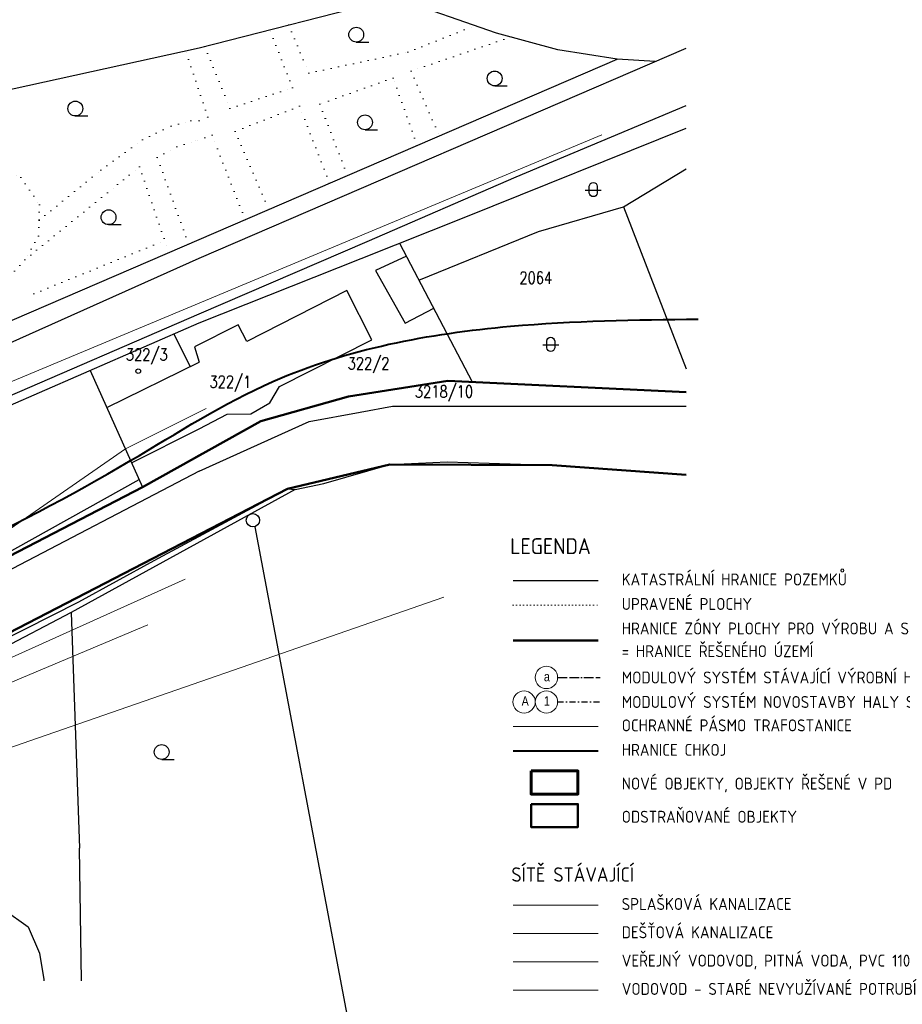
# Model space of a CAD drawing. Header units: millimetres. Extents: x 657207 to 1144608, y -1280639 to -942128.
# Tile 11 of 17: x 973810 to 1084436, y -1175353 to -1051871. Entities that reach past the tile are written whole.
import ezdxf
from ezdxf.enums import TextEntityAlignment as Align

# ---------------------------------------------------------------- set-up
doc = ezdxf.new("R2010")
doc.units = ezdxf.units.MM
for name, pattern in [('ACAD_ISO11W100', [33, 12, -3, 12, -3, 0, -3]), ('DASHDOT', [0.5, 0.25, -0.125, 0, -0.125]), ('DOT2', [0.875, 0.125, -0.75]), ('Tečkovaná', [4.7625, 0, -4.7625])]:
    doc.linetypes.add(name, pattern=pattern)
for name, color, linetype, lineweight in [('CKBE0_12Y', 3, 'Continuous', 15), ('hranice', 3, 'Continuous', 20), ('IN_C_OSA', 6, 'DASHDOT', 18), ('IN_C_TENKA', 7, 'Continuous', 18), ('IN_NS_TLUSTA', 1, 'Continuous', 60), ('OstElektroNNnadz', 232, '_EL_VEDENI_NN_NADZ', 13), ('OstKanDest', 32, '626B', 13), ('OstKanSplask', 34, 'KANALIZACE_SPLASKOVA_PODZ', 13), ('OstPlynNtl', 30, '633B', 13), ('OstVodPitna', 150, '616B', 13), ('sítě nové', 4, 'Continuous', 35)]:
    doc.layers.add(name, color=color, linetype=linetype, lineweight=lineweight)
for name, color, linetype in [('IN_BP_BOURACI PRACE', 40, 'Continuous'), ('IN_MODUL_SYSTEM', 7, 'DASHDOT'), ('KATASTR', 251, 'Continuous'), ('OPLOCENÍ', 240, '212R')]:
    doc.layers.add(name, color=color, linetype=linetype)
doc.styles.add('ARIEL-CE', font='arial.ttf', dxfattribs={"width": 0.8})
doc.styles.add('iso', font='isocp.shx')
doc.styles.add('Koty', font='romand.shx', dxfattribs={"width": 0.8})
doc.linetypes.add('212R', pattern='A,10,[119,stn.shx,S=0.05,R=0,X=0,Y=0],0.0001', length=10.0001)
doc.linetypes.add('616B', pattern='A,5,-2,5,-5.5,[145,stn.shx,S=0.1,R=0,X=0,Y=0],-5.5,5,-2', length=30)
doc.linetypes.add('626B', pattern='A,5,-2,5,-5.5,[150,stn.shx,S=0.1,R=0,X=0,Y=0],-5.5,5,-2', length=30)
doc.linetypes.add('633B', pattern='A,5,-2,5,-5.5,[155,stn.shx,S=0.1,R=0,X=0,Y=0],-5.5,5,-2', length=30)
doc.linetypes.add('_EL_VEDENI_NN_NADZ', pattern='A,10,-15,[109,cadkon.shx,S=5,R=0,X=0,Y=0],-50,10,-10', length=95)
doc.linetypes.add('HRANICE1', pattern='A,6.35,-2.54,[133,ltypeshp.shx,S=2.54,R=0,X=-2.54,Y=0],-2.54,25.4', length=36.83)
doc.linetypes.add('KANALIZACE_DESTOVA_PODZ', pattern='A,35,-15,[102,cadkon.shx,S=5,R=0,X=0,Y=5],-5,[106,cadkon.shx,S=5,R=0,X=10,Y=0],30,-15', length=100)
doc.linetypes.add('KANALIZACE_SPLASKOVA_PODZ', pattern='A,35,-15,[102,cadkon.shx,S=5,R=0,X=0,Y=5],-5,[102,cadkon.shx,S=5,R=0,X=20,Y=5],30,-15', length=100)
doc.linetypes.add('OCH_PASMO_PRUM_ZAVODU', pattern='A,17.5,[134,cadkon.shx,S=5,R=0,X=0,Y=-5],17.5,-10,0,-10', length=55)
doc.linetypes.add('PLYN_POTRUBI_ST_PODZ', pattern='A,35,-15,[113,cadkon.shx,S=5,R=0,X=0,Y=0],-50', length=100)
doc.linetypes.add('VODOVOD_NADZ', pattern='A,10,-15,[119,cadkon.shx,S=1.25,R=0,X=0,Y=0],-50,10,-10', length=95)

msp = doc.modelspace()

# ---------------------------------------------------------------- linework, layer by layer
at = {"layer": 'hranice', "linetype": 'OCH_PASMO_PRUM_ZAVODU', "lineweight": 40, "ltscale": 100}
msp.add_line((1035660.9, -1143582.9), (1046300.9, -1143582.9), dxfattribs=at)
msp.add_spline([(775149.2, -1258898.6), (781910.2, -1250492.5), (784017, -1235686.6), (787323.3, -1220431.8), (793572.1, -1210466.6), (798895.4, -1196946.1), (822522.8, -1168774.6), (872842.7, -1148633.2), (891645.7, -1145653.8), (940184.8, -1130135.9), (987716.3, -1107160.6), (1005542.4, -1097245.3), (1035338, -1090317.6), (1058861.8, -1089414.3)], degree=3, dxfattribs=at)
at = {"layer": 'IN_BP_BOURACI PRACE', "lineweight": 50}
msp.add_lwpolyline([(1037909.3, -1150242.6), (1043775.9, -1150242.6), (1043775.9, -1153137.2), (1037909.3, -1153137.2)], close=True, dxfattribs=at)
at = {"layer": 'IN_C_OSA', "color": 4, "linetype": 'Continuous'}
for centre in [(1039828.4, -1134363.3), (1037028.4, -1137436.5), (1039828.4, -1137436.5)]:
    msp.add_circle(centre, 1400, dxfattribs=at)
at = {"layer": 'IN_C_TENKA', "color": 3, "linetype": 'DOT2', "lineweight": 20, "ltscale": 500}
msp.add_line((1035660.9, -1125286.2), (1046300.9, -1125286.2), dxfattribs=at)
at = {"layer": 'IN_C_TENKA', "color": 165, "lineweight": 50}
msp.add_line((1035660.9, -1129719.1), (1046300.9, -1129719.1), dxfattribs=at)
at = {"layer": 'IN_C_TENKA', "color": 8, "lineweight": 50}
for points in [[(777538.9, -1264708.1), (799028.6, -1208262.8), (808998, -1187971.3), (827413.9, -1174110), (838027.6, -1169542), (883731.3, -1154779.8), (923386.3, -1143215.1), (926823.2, -1141955.6), (933978.8, -1138616.9), (957973.3, -1126676.5), (989220.8, -1110513), (1004036.8, -1102235.8), (1015029.8, -1099123.1), (1027459.6, -1097163.8), (1057348.4, -1098564.3)], [(788589.2, -1264708.1), (814909.6, -1196309.7), (834225.5, -1182131.6), (865358.3, -1170572.9), (877777.1, -1166256.7), (933200.1, -1147948.5), (963964, -1133148.8), (1007364.1, -1110726.7), (1020204.9, -1107648.1), (1040562.2, -1107743.4), (1057348.4, -1108967.5)]]:
    msp.add_lwpolyline(points, dxfattribs=at)
at = {"layer": 'IN_MODUL_SYSTEM', "linetype": 'ACAD_ISO11W100', "ltscale": 100}
msp.add_line((1041228.4, -1134363.3), (1046576.1, -1134363.3), dxfattribs=at)
at = {"layer": 'IN_MODUL_SYSTEM', "ltscale": 3000}
msp.add_line((1041228.4, -1137436.5), (1046576.1, -1137436.5), dxfattribs=at)
at = {"layer": 'IN_NS_TLUSTA'}
msp.add_lwpolyline([(1037909.3, -1146084.7), (1043775.9, -1146084.7), (1043775.9, -1148979.3), (1037909.3, -1148979.3)], close=True, dxfattribs=at)
at = {"layer": 'KATASTR'}
for p, q in [((996323.5, -1055393.8), (1020827.7, -1049094.9)), ((1033592.2, -1053551.3), (1020827.7, -1049094.9)), ((1041251.3, -1055645.2), (1033592.2, -1053551.3)), ((901982.5, -1076067), (996323.5, -1055393.8)), ((996323.5, -1081760.5), (1057348.4, -1055438.1)), ((1015993, -1054668.8), (1017566.1, -1054668.8)), ((1048718, -1056805), (1041251.3, -1055645.2)), ((996323.5, -1079429.1), (1048718, -1056805)), ((1053462, -1057114.4), (1048718, -1056805)), ((1033343.8, -1060173.4), (1034917, -1060173.4)), ((1036033.9, -1071597.9), (1057348.4, -1062615.6)), ((980777.6, -1063942), (982350.7, -1063942)), ((1029729.8, -1076590.2), (1057348.4, -1065460)), ((1017094.7, -1065678), (1018667.8, -1065678)), ((1049479.9, -1075344), (1057348.4, -1070558.9)), ((1017342, -1079683), (1036033.9, -1071597.9)), ((1038832.7, -1078444.4), (1049479.9, -1075344)), ((1049479.9, -1075344), (1057348.4, -1095659.5)), ((1016604.4, -1081808.1), (1029729.8, -1076590.2)), ((984946.1, -1077575.6), (986519.3, -1077575.6)), ((1023851.3, -1084534.1), (1038832.7, -1078444.4)), ((881051.7, -1129179.3), (996323.5, -1079429.1)), ((996323.5, -1088774.4), (1017342, -1079683)), ((1021425.1, -1079891.7), (1030526.7, -1097307.5)), ((1022286.6, -1081540.1), (1018417.5, -1083340.3)), ((864315.5, -1140866.6), (996323.5, -1081760.5)), ((996323.5, -1089870.7), (1016604.4, -1081808.1)), ((1018417.5, -1083340.3), (1022133, -1089929.8)), ((1014793.5, -1085846.7), (1002258.5, -1092236.6)), ((1017930.1, -1091999.8), (1014793.5, -1085846.7)), ((968969.9, -1100606.1), (996323.5, -1088774.4)), ((1022133, -1089929.8), (1025697.6, -1088067)), ((959441.2, -1106002.4), (996323.5, -1089870.7)), ((1001180.3, -1090121.5), (995715.4, -1092907.3)), ((1002258.5, -1092236.6), (1001180.3, -1090121.5)), ((993141.4, -1091262.5), (995167.3, -1095387.8)), ((1006390.2, -1097882.5), (1017930.1, -1091999.8)), ((995715.4, -1092907.3), (996323.5, -1094820)), ((984732.7, -1100512.3), (996323.5, -1094820)), ((982642.4, -1095854.6), (989220.8, -1110513)), ((1015029.8, -1099123.1), (1027459.6, -1097163.8)), ((1027459.6, -1097163.8), (1057348.4, -1098564.3)), ((1005166.3, -1099921.1), (1006390.2, -1097882.5)), ((1002776.7, -1101319), (1005166.3, -1099921.1)), ((1004036.8, -1102235.8), (1015029.8, -1099123.1)), ((996323.5, -1103188.4), (999829, -1101332.8)), ((999829, -1101332.8), (1002776.7, -1101319)), ((1010094.6, -1102247.1), (1016485, -1101086)), ((1016485, -1101086), (1020552.4, -1100346.9)), ((1020552.4, -1100346.9), (1057348.4, -1100346.9)), ((996323.5, -1106427.3), (1004036.8, -1102235.8)), ((996323.5, -1108494.5), (1010094.6, -1102247.1)), ((987837.3, -1107430.3), (996323.5, -1103188.4)), ((989220.8, -1110513), (996323.5, -1106427.3)), ((1020204.9, -1107648.1), (1027393.8, -1107327.2)), ((1027393.8, -1107327.2), (1040562.2, -1107743.4)), ((996323.5, -1108494.5), (958475.6, -1128239.6)), ((1011939, -1110041.1), (1020204.9, -1107648.1)), ((1040562.2, -1107743.4), (1046818.5, -1108175.5)), ((1046818.5, -1108175.5), (1057348.4, -1108967.5)), ((957973.3, -1126676.5), (988779.9, -1109530.6)), ((1008330.9, -1110803.4), (1011939, -1110041.1)), ((1008330.9, -1110803.4), (980266.8, -1126197.5)), ((990659.1, -1119679.3), (1007364.1, -1110726.7)), ((1007364.1, -1110726.7), (1008330.9, -1110803.4)), ((1003262.7, -1115457.5), (1016510, -1185591.2)), ((981207.7, -1124873), (990659.1, -1119679.3)), ((1035660.9, -1122213), (1046300.9, -1122213)), ((967167.2, -1131942.8), (981207.7, -1124873)), ((980266.8, -1126197.5), (968265.8, -1132499)), ((980266.8, -1126197.5), (981285.5, -1155762.1)), ((991611.4, -1144645), (993184.5, -1144645)), ((981559.3, -1172398.2), (981285.5, -1155762.1)), ((971841.2, -1163470.2), (974879.7, -1165629.4)), ((974879.7, -1165629.4), (976297.6, -1168935.7)), ((976297.6, -1168935.7), (976837.7, -1172242.1)), ((976837.7, -1172242.1), (976837.6, -1172398.2))]:
    msp.add_line(p, q, dxfattribs=at)
at = {"layer": 'KATASTR', "linetype": 'Tečkovaná', "lineweight": 20, "ltscale": 200}
for p, q in [((1008019.6, -1060432.8), (1005154.9, -1053123.7)), ((1007524.4, -1052514.6), (1010039, -1058578.3)), ((1022447.8, -1055954.7), (1030898.8, -1052610.9)), ((1035379.3, -1054039.8), (1022885.9, -1058318.6)), ((997395.3, -1064102.3), (994606.1, -1055770.1)), ((996997.8, -1055220.4), (1000160.2, -1062996.3)), ((1010039, -1058578.3), (1022447.8, -1055954.7)), ((1020608, -1059194.1), (1011431.2, -1062477.7)), ((1023629.4, -1067638.3), (1020608, -1059194.1)), ((1022885.9, -1058318.6), (1026394.6, -1066444.3)), ((1000160.2, -1062996.3), (1008019.6, -1060432.8)), ((1008880.7, -1062732), (1000805.7, -1065889.9)), ((1012653, -1072378), (1008880.7, -1062732)), ((1011431.2, -1062477.7), (1014888, -1071412.9)), ((996323.5, -1064568.1), (997395.3, -1064102.3)), ((989216.5, -1066919.1), (992779.4, -1065211.5)), ((992779.4, -1065211.5), (995244.8, -1064568.1)), ((995244.8, -1064568.1), (996323.5, -1064568.1)), ((997915.7, -1066350.1), (996101.1, -1067060)), ((1002062.9, -1076950.8), (997915.7, -1066350.1)), ((1000805.7, -1065889.9), (1005028.9, -1075670.1)), ((983972.5, -1070757.1), (989216.5, -1066919.1)), ((991048.7, -1069171.8), (993495.4, -1067799.5)), ((993495.4, -1067799.5), (995900.2, -1067060)), ((995900.2, -1067060), (996323.5, -1067060)), ((994974.1, -1080011.8), (991048.7, -1069171.8)), ((970832.7, -1070146.9), (973952.9, -1071656.7)), ((986066.5, -1072553.8), (988819.3, -1070317.1)), ((988819.3, -1070317.1), (992495.2, -1081082.2)), ((973952.9, -1071656.7), (976284.9, -1075070.3)), ((976235.6, -1077039.6), (983972.5, -1070757.1)), ((974445.6, -1081995.9), (986066.5, -1072553.8)), ((976284.9, -1075070.3), (976186.3, -1079009)), ((976186.3, -1079009), (974445.6, -1081995.9)), ((975568.2, -1086255), (991985.3, -1079589.1)), ((974445.6, -1081995.9), (968495.9, -1088622.4))]:
    msp.add_line(p, q, dxfattribs=at)
at = {"layer": 'KATASTR'}
for points in [[(1045204.5, -1072763.4, -0.9407376), (1046201.4, -1072763.4), (1046201.4, -1073632.8, -0.87642233), (1045204.5, -1073623.9), (1045204.5, -1072763.4)], [(1039871.5, -1092168.3, -0.9407376), (1040868.4, -1092168.3), (1040868.4, -1093037.7, -0.87642233), (1039871.5, -1093028.8), (1039871.5, -1092168.3)]]:
    msp.add_lwpolyline(points, format="xyb", dxfattribs=at)
for points in [[(1044705.8, -1073261.6), (1046699.7, -1073261.6)], [(1039372.8, -1092666.5), (1041366.7, -1092666.5)]]:
    msp.add_lwpolyline(points, dxfattribs=at)
for centre, radius in [((1015993, -1053739.8), 929), ((1033343.8, -1059244.4), 929), ((980777.6, -1063013), 929), ((1017094.7, -1064749), 929), ((984946.1, -1076646.7), 929), ((988669.7, -1095949.2), 285.6), ((1003046.3, -1114652.7), 833.4), ((991611.4, -1143716), 929)]:
    msp.add_circle(centre, radius, dxfattribs=at)
at = {"layer": 'OPLOCENÍ', "linetype": 'HRANICE1', "lineweight": 20, "ltscale": 200}
msp.add_line((1035660.9, -1140509.7), (1046300.9, -1140509.7), dxfattribs=at)
at = {"layer": 'OstElektroNNnadz', "ltscale": 100}
for p, q in [((987054.8, -1105686.5), (997184.2, -1100627.8)), ((961401.6, -1123466.4), (987054.8, -1105686.5))]:
    msp.add_line(p, q, dxfattribs=at)
at = {"layer": 'OstKanDest', "ltscale": 500}
msp.add_line((868871.7, -1140709.4), (1046784.5, -1066320.2), dxfattribs=at)
at = {"layer": 'OstKanDest', "linetype": 'KANALIZACE_DESTOVA_PODZ', "ltscale": 100}
msp.add_line((1035660.9, -1166463.6), (1046300.9, -1166463.6), dxfattribs=at)
at = {"layer": 'OstKanSplask', "ltscale": 100}
for p, q in [((966275.2, -1134789.4), (994570.2, -1122041.4)), ((1035660.9, -1162913.6), (1046300.9, -1162913.6))]:
    msp.add_line(p, q, dxfattribs=at)
at = {"layer": 'OstPlynNtl', "linetype": 'PLYN_POTRUBI_ST_PODZ', "ltscale": 100}
msp.add_line((880865.5, -1174985.5), (1026982.9, -1124299.3), dxfattribs=at)
at = {"layer": 'OstVodPitna', "ltscale": 500}
msp.add_line((949756.6, -1144654.1), (989875.5, -1127769.2), dxfattribs=at)
at = {"layer": 'OstVodPitna', "ltscale": 350}
msp.add_line((1035660.9, -1170013.6), (1046300.9, -1170013.6), dxfattribs=at)
at = {"layer": 'OstVodPitna', "linetype": 'VODOVOD_NADZ', "ltscale": 100}
msp.add_line((1035660.9, -1173563.6), (1046300.9, -1173563.6), dxfattribs=at)

# ---------------------------------------------------------------- texts
at = {"layer": 'CKBE0_12Y', "style": 'iso'}
for s, p in [('KATASTRÁLNÍ HRANICE POZEMKŮ', (1049265.9, -1123273)), ('UPRAVENÉ PLOCHY', (1049265.9, -1126346.2)), ('HRANICE ZÓNY PLOCHY PRO VÝROBU A SKLADOVÁNÍ', (1049265.9, -1129419.4)), ('= HRANICE ŘEŠENÉHO ÚZEMÍ', (1049265.9, -1132268.2)), ('MODULOVÝ SYSTÉM STÁVAJÍCÍ VÝROBNÍ HALY', (1049265.9, -1135565.8)), ('MODULOVÝ SYSTÉM NOVOSTAVBY HALY SO02', (1049265.9, -1138639)), ('OCHRANNÉ PÁSMO TRAFOSTANICE', (1049265.9, -1141569.7)), ('HRANICE CHKOJ', (1049265.9, -1144642.9)), ('NOVÉ OBJEKTY, OBJEKTY ŘEŠENÉ V PD', (1049265.9, -1148873.4)), ('ODSTRAŇOVANÉ OBJEKTY', (1049265.9, -1153031.3)), ('SPLAŠKOVÁ KANALIZACE', (1049265.9, -1163973.6)), ('DEŠŤOVÁ KANALIZACE', (1049265.9, -1167523.6)), ('VEŘEJNÝ VODOVOD, PITNÁ VODA, PVC 110', (1049265.9, -1171073.6)), ('VODOVOD - STARÉ NEVYUŽÍVANÉ POTRUBÍ', (1049265.9, -1174623.6))]:
    msp.add_text(s, height=1500, dxfattribs=at).set_placement(p, align=Align.BOTTOM_LEFT)
at = {"layer": 'IN_C_OSA', "color": 7, "linetype": 'Continuous', "style": 'ARIEL-CE', "width": 0.8}
for s, p in [('a', (1039520.5, -1134846.1)), ('A', (1036720.5, -1137919.3)), ('1', (1039520.5, -1137919.3))]:
    msp.add_text(s, height=1200, dxfattribs=at).set_placement(p)
at = {"layer": 'KATASTR', "char_height": 1500, "width": 486.766, "attachment_point": 1, "style": 'Koty'}
for s, insert in [('2064', (1036440.1, -1083483.4)), ('322/3', (987119.9, -1093118.8)), ('322/2', (1014915, -1094221.4)), ('322/1', (997595.5, -1096522.5)), ('3218/10', (1023335.6, -1097754.6))]:
    msp.add_mtext(s, dxfattribs=dict(at, insert=insert))
at = {"layer": 'sítě nové', "color": 4, "style": 'iso'}
for s, height, p in [('LEGENDA', 2000, (1035284.2, -1119496.6)), ('SÍTĚ STÁVAJÍCÍ', 1800, (1035440.2, -1160517.9))]:
    msp.add_text(s, height=height, dxfattribs=at).set_placement(p, align=Align.BOTTOM_LEFT)

doc.saveas('drawing.dxf')
